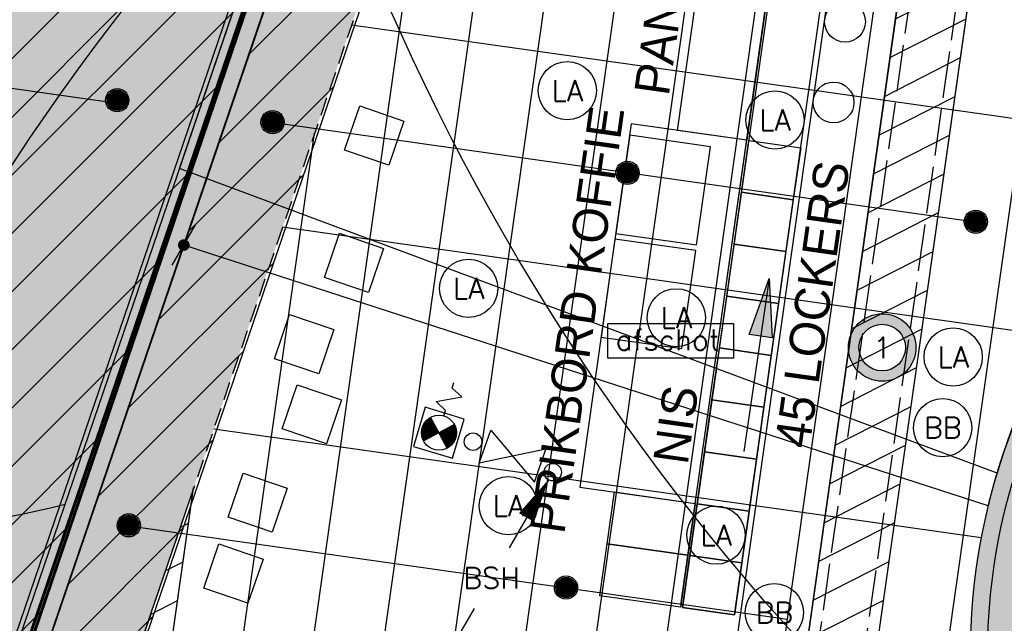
# Model space of a CAD drawing. Header units: millimetres. Extents: x -4107 to 114693, y -37499 to 54671.
# Tile 46 of 156: x 61393 to 69843, y -10487 to -5304. Entities that reach past the tile are written whole.
import ezdxf
from ezdxf.enums import TextEntityAlignment as Align

# ---------------------------------------------------------------- set-up
doc = ezdxf.new("R2010")
doc.units = ezdxf.units.MM
doc.header["$LTSCALE"] = 50
doc.linetypes.add('XREF_06_Vloergoot installaties$0$E_GOOT5', pattern=[10, 8, -2])
doc.linetypes.add('XREF_06_werkset$0$B0702', pattern=[4.6875, 3.125, -1.5625])
for name, color, linetype in [('ABT_studie daklichten', 1, 'Continuous'), ('ABT_VOORSTEL daklichten', 1, 'Continuous'), ('AL79----_INRGEBOUW', 5, 'Continuous'), ('AT$1A---_ALGEMEEN', 2, 'Continuous'), ('FOK_ BRANDSLANGHASPELS', 2, 'Continuous'), ('FOK_02B_SOLIDS', 253, 'Continuous'), ('FOK_05---_TEKST_25', 2, 'Continuous'), ('FOK_22_BINNENWANDEN', 2, 'Continuous'), ('FOK_28_CONSTRUCTIES', 4, 'Continuous'), ('FOK_72_VAST MEUBILAIR', 1, 'Continuous'), ('FOK_82_LOS MEUBILAIR', 1, 'Continuous'), ('XREF_06_PLAFOND$0$AA00VV4-_SOLID252', 254, 'Continuous'), ('XREF_06_PLAFOND$0$AA35RJ8-_HWOLCEMENT', 242, 'Continuous'), ('XREF_06_PLAFOND$0$AA45----_PLAFONDAFW', 1, 'Continuous'), ('XREF_06_PLAFOND$0$AI45----_PLAFONDAFW', 2, 'Continuous'), ('XREF_06_PLAFOND$0$AL35RJ8-_HWOLCEMENT', 2, 'Continuous'), ('XREF_06_Sprinkler installatie$0$verzonken sprinkler', 6, 'Continuous'), ('XREF_06_Sprinkler installatie$0$WL$1----', 3, 'Continuous'), ('XREF_06_Sprinkler installatie$0$WL524---', 4, 'Continuous'), ('XREF_06_Sprinkler installatie$0$WL531---', 3, 'Continuous'), ('XREF_06_Sprinkler installatie$0$WL570---_TOEVOER', 3, 'Continuous'), ('XREF_06_Sprinkler installatie$0$WL6516--', 4, 'Continuous'), ('XREF_06_verlichting$0$EL6311--', 3, 'Continuous'), ('XREF_06_Vloergoot installaties$0$EL6131--_VG', 3, 'Continuous'), ('XREF_06_Vloergoot installaties$0$EL6222--', 3, 'Continuous'), ('XREF_06_werkset$0$AA01253-_egaal-253', 242, 'Continuous'), ('XREF_06_werkset$0$AA28E---_TPGBETON', 242, 'Continuous'), ('XREF_06_werkset$0$AI22XW--_SYSTEEMW', 1, 'Continuous'), ('XREF_06_werkset$0$AI35----_PLAFONDS', 242, 'Continuous'), ('XREF_06_werkset$0$AL01253-_egaal-253', 253, 'Continuous'), ('XREF_06_werkset$0$AL28E---_TPGBETON', 4, 'Continuous'), ('XREF_06_werkset$0$AL32-O--_GLAS', 2, 'Continuous'), ('XREF_06_werkset$0$AZ28E---_TPGBETON', 4, 'Continuous'), ('XREF_06_werkset$0$AZ32-O--_GLAS', 2, 'Continuous')]:
    doc.layers.add(name, color=color, linetype=linetype)
doc.styles.add('XREF_06_Sprinkler installatie$0$BURO-018', font='simplex.shx', dxfattribs={"height": 180})
doc.styles.add('XREF_06_Sprinkler installatie$0$Standard', font='txt')
doc.styles.add('XREF_06_verlichting$0$BURO-018', font='simplex.shx', dxfattribs={"height": 180})
doc.styles.add('XREF_06_Vloergoot installaties$0$BURO-018', font='simplex.shx', dxfattribs={"height": 180})
pattern_1 = [(45, (0, -36464.7), (-250, 250), [])]
pattern_2 = [(27.02, (0, 0), (-124.9329, 244.9832), [])]

# ---------------------------------------------------------------- blocks, each defined once
blk = doc.blocks.new('XREF_06_Sprinkler installatie$0$23SA22K6')
at = {"color": 0, "linetype": 'Continuous'}
for p, q in [((1.75, 1.75), (-1.75, 1.75)), ((-1.75, 1.75), (-1.75, -1.75)), ((1.75, -1.75), (1.75, 1.75)), ((-1.061, -1.061), (1.061, 1.061)), ((-1.061, 1.061), (1.061, -1.061)), ((2, 0), (2.5, 1)), ((2.5, 1), (3.5, -1)), ((1.5, 0), (2, 0)), ((3.5, -1), (4, 0)), ((4, 0), (4.5, 0)), ((-1.75, -1.75), (1.75, -1.75))]:
    blk.add_line(p, q, dxfattribs=at)
at = {"color": 0, "linetype": 'Continuous', "const_width": 1.5}
for points in [[(0.53, 0.53, 0.414214), (-0.53, 0.53, 1)], [(0.53, -0.53, -0.414214), (-0.53, -0.53, -1)]]:
    blk.add_lwpolyline(points, format="xyb", dxfattribs=at)
at = {"color": 0, "linetype": 'Continuous'}
blk.add_circle((0, 0), 1.5, dxfattribs=at)
at = {"color": 0, "linetype": 'Continuous', "style": 'XREF_06_Sprinkler installatie$0$BURO-018', "flags": 1}
blk.add_attdef('SA_MATCODE', (0, 0), '', height=1.8, dxfattribs=at)
blk = doc.blocks.new('XREF_06_Sprinkler installatie$0$SP-KOP02')
at = {"color": 0, "linetype": 'Continuous'}
for p, q in [((-0.875, -0.023), (0.023, 0.875)), ((-0.847, -0.219), (0.219, 0.847)), ((-0.843, 0.233), (-0.233, 0.843)), ((-0.786, -0.383), (0.383, 0.786)), ((-0.702, -0.523), (0.523, 0.702)), ((-0.595, -0.641), (0.641, 0.595)), ((-0.469, -0.739), (0.739, 0.469)), ((-0.32, -0.815), (0.815, 0.32)), ((-0.144, -0.863), (0.863, 0.144)), ((0.072, -0.872), (0.872, -0.072)), ((0.381, -0.788), (0.788, -0.381))]:
    blk.add_line(p, q, dxfattribs=at)
at = {"color": 0, "linetype": 'Continuous', "const_width": 0.875}
blk.add_lwpolyline([(-0.438, 0, 1), (0.438, 0, 1)], format="xyb", close=True, dxfattribs=at)
at = {"color": 0, "linetype": 'Continuous'}
for radius in [1, 0.875]:
    blk.add_circle((0, 0), radius, dxfattribs=at)
at = {"color": 0, "linetype": 'Continuous', "style": 'XREF_06_Sprinkler installatie$0$Standard', "flags": 1}
for tag, p in [('SP_MATCODE', (2, 2)), ('SP_TEMP', (2, -3)), ('SP_DOORL', (2, -5)), ('SP_KFACT', (2, -7)), ('SP_SPRHK', (2, -9)), ('SP_KLEP', (2, -11))]:
    blk.add_attdef(tag, p, '', height=1, dxfattribs=at)
blk = doc.blocks.new('XREF_06_Sprinkler installatie$0$23222202')
at = {"color": 0, "linetype": 'Continuous'}
blk.add_circle((0, 0), 1.5, dxfattribs=at)
at = {"color": 0, "linetype": 'Continuous', "style": 'XREF_06_Sprinkler installatie$0$BURO-018', "flags": 1}
blk.add_attdef('CV_MATCODE', (0, 0), '', height=1.8, dxfattribs=at)
blk = doc.blocks.new('XREF_06_Sprinkler installatie$0$SW3048301')
at = {"color": 0, "linetype": 'Continuous'}
for p, q in [((2.5, 1.5), (-2.5, -1.5)), ((-2.5, -1.5), (-2.5, 1.5)), ((-2.5, 1.5), (2.5, -1.5)), ((2.5, -1.5), (2.5, 1.5))]:
    blk.add_line(p, q, dxfattribs=at)
at = {"color": 0, "linetype": 'Continuous', "style": 'XREF_06_Sprinkler installatie$0$BURO-018', "flags": 1}
blk.add_attdef('W_ID', (0, 0), '', height=1.8, dxfattribs=at)
blk = doc.blocks.new('XREF_06_Sprinkler installatie$0$LDV4')
at = {"color": 0, "linetype": 'Continuous'}
for p, q in [((-0.25, -0.433), (-2.5, -4.33)), ((-4.5, -7.794), (-6.75, -11.691))]:
    blk.add_line(p, q, dxfattribs=at)
blk.add_lwpolyline([(-0.25, -0.433, 0, 1, 0), (-1.5, -2.598, 1, 1, 0)], format="xyseb", dxfattribs=at)
blk.add_circle((0, 0), 0.5, dxfattribs=at)
at = {"color": 0, "linetype": 'Continuous', "style": 'XREF_06_Sprinkler installatie$0$BURO-018'}
blk.add_attdef('LD_TEXT1', text='', height=1.8, dxfattribs=at).set_placement((-3.5, -6.062), align=Align.MIDDLE)
blk = doc.blocks.new('XREF_06_Sprinkler installatie$0$LU-PIJL7')
at = {"color": 0, "linetype": 'Continuous'}
for p, q in [((-5, -1), (-5, 1)), ((-5, 1), (0, 0)), ((0, 0), (-15, 0)), ((0, 0), (-5, -1))]:
    blk.add_line(p, q, dxfattribs=at)
blk.add_solid([(-5, 1), (-5, -1), (0, 0)], dxfattribs=at)
blk = doc.blocks.new('XREF_06_Sprinkler installatie')
at = {"layer": 'XREF_06_Sprinkler installatie$0$verzonken sprinkler'}
h = blk.add_hatch(dxfattribs=at)
h.set_pattern_fill('JIS_WOOD', color=256, scale=500, style=0)
h.set_pattern_definition(pattern_1)
h.paths.add_polyline_path([(45130.9, 20189.1), (60593.4, 19156.4), (62650.8, 18791.5), (64177.2, 17995.5), (65770, 16934.2), (66811, 15587.4), (67836.7, 13775.1), (68221.3, 11871.2), (68349.5, 9912.5), (67689.7, 7599.5), (58539.5, -19337.8), (42568.2, -14056.1), (53865.2, -4764.8), (55742.2, -2471.9), (57514.9, 1071.8), (58297, 4719.6), (57932, 8367.5), (56572.9, 12508.4), (54591.7, 15218.3), (52714.7, 16938), (48647.9, 19178.8)])
at = {"layer": 'XREF_06_Sprinkler installatie$0$WL$1----'}
h = blk.add_hatch(dxfattribs=at)
h.set_pattern_fill('JIS_WOOD', color=256, scale=500, style=0)
h.set_pattern_definition(pattern_1)
h.paths.add_polyline_path([(30743.8, 36094.7), (95370.7, 36094.7), (86389.5, -27327.7), (59723.1, -18673.6), (68740.5, 7763.6), (69241.7, 10785.2), (68849, 13405.9), (67638.6, 16023.5), (65645.6, 18159.9), (63178.4, 19545.4), (60388.2, 20131.5), (28895, 21976)], flags=16)
h.paths.add_polyline_path([(29853.9, 37108.7), (96538.4, 37108.7), (87224.3, -28664.7), (58653.6, -19392.5), (68002.1, 8015.3), (68349.5, 9912.5), (68461.1, 10706.3), (68321.4, 11469.3), (68229.8, 12765.7), (68109.2, 13218.5), (67906.9, 13527.4), (67399.1, 14920.6), (67172.5, 15065.3), (66709.9, 15980.2), (66021.2, 16693), (65104.6, 17592.2), (63974.8, 18325.8), (62832.6, 18841.7), (59822.5, 19383.9), (28023.7, 21252.6)])
at = {"layer": 'XREF_06_Sprinkler installatie$0$verzonken sprinkler', "const_width": 25}
blk.add_lwpolyline([(45130.9, 20189.1), (60593.4, 19156.4), (62650.8, 18791.5), (64177.2, 17995.5), (65770, 16934.2), (66811, 15587.4), (67836.7, 13775.1), (68221.3, 11871.2), (68349.5, 9912.5), (67689.7, 7599.5), (58539.5, -19337.8), (42568.2, -14056.1), (53865.2, -4764.8), (55742.2, -2471.9), (57514.9, 1071.8), (58297, 4719.6), (57932, 8367.5), (56572.9, 12508.4), (54591.7, 15218.3), (52714.7, 16938), (48647.9, 19178.8)], close=True, dxfattribs=at)
at = {"layer": 'XREF_06_Sprinkler installatie$0$WL$1----'}
for points in [[(29853.9, 37108.7), (96538.4, 37108.7), (87224.3, -28664.7), (58653.6, -19392.5), (68002.1, 8015.3), (68349.5, 9912.5), (68461.1, 10706.3), (68321.4, 11469.3), (68229.8, 12765.7), (68109.2, 13218.5), (67906.9, 13527.4), (67399.1, 14920.6), (67172.5, 15065.3), (66709.9, 15980.2), (66021.2, 16693), (65104.6, 17592.2), (63974.8, 18325.8), (62832.6, 18841.7), (59822.5, 19383.9), (28023.7, 21252.6)], [(30743.8, 36094.7), (95370.7, 36094.7), (86389.5, -27327.7), (59723.1, -18673.6), (68740.5, 7763.6), (69241.7, 10785.2), (68849, 13405.9), (67638.6, 16023.5), (65645.6, 18159.9), (63178.4, 19545.4), (60388.2, 20131.5), (28895, 21976)]]:
    blk.add_lwpolyline(points, close=True, dxfattribs=at)
at = {"layer": 'XREF_06_Sprinkler installatie$0$WL524---'}
for p, q in [((67983.2, -10451.1), (69072.2, -2761.2)), ((54772.8, -4966.3), (62231.4, -6022.5)), ((63575.1, -6187.6), (69596.3, -7040.2)), ((62331.4, -9650.8), (67983.2, -10451.1)), ((66716.7, -19395), (67983.2, -10451.1))]:
    blk.add_line(p, q, dxfattribs=at)
at = {"layer": 'XREF_06_Sprinkler installatie$0$WL570---_TOEVOER'}
blk.add_lwpolyline([(66439.4, -7912.6), (67518.6, -7912.6), (67518.6, -8211.7), (66439.4, -8211.7)], close=True, dxfattribs=at)
at = {"layer": 'XREF_06_Sprinkler installatie$0$WL$1----', "xscale": 99.99999999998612, "yscale": 100, "zscale": 100, "rotation": 340.9590232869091}
blk.add_blockref('XREF_06_Sprinkler installatie$0$SW3048301', (65622.8, -9051.4), dxfattribs=at)
at = {"layer": 'XREF_06_Sprinkler installatie$0$WL$1----'}
ref = blk.add_blockref('XREF_06_Sprinkler installatie$0$LDV4', (65967.9, -9189.6), dxfattribs=dict(at, xscale=150, yscale=150, zscale=150))
ref.add_attrib('LD_TEXT1', 'BSH', dxfattribs={"layer": '0', "color": 1, "linetype": 'Continuous', "height": 180, "style": 'XREF_06_Sprinkler installatie$0$BURO-018'}).set_placement((65442.9, -10098.9), align=Align.MIDDLE)
at = {"layer": 'XREF_06_Sprinkler installatie$0$WL531---', "xscale": 99.99999999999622, "yscale": 100, "zscale": 100, "rotation": 73.32489078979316}
blk.add_blockref('XREF_06_Sprinkler installatie$0$23SA22K6', (64991.1, -8850.6), dxfattribs=at)
at = {"layer": 'XREF_06_Sprinkler installatie$0$WL531---', "xscale": 50, "yscale": 50, "zscale": 50}
blk.add_blockref('XREF_06_Sprinkler installatie$0$23222202', (65283.8, -8927.6), dxfattribs=at)
at = {"layer": 'XREF_06_Sprinkler installatie$0$WL570---_TOEVOER', "xscale": 99.99999999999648, "yscale": 100, "zscale": 100, "rotation": 81.64317740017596}
blk.add_blockref('XREF_06_Sprinkler installatie$0$LU-PIJL7', (67825.9, -7526.6), dxfattribs=at)
at = {"layer": 'XREF_06_Sprinkler installatie$0$WL6516--', "xscale": 99.9999999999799, "yscale": 100, "zscale": 100, "rotation": 7.589429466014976}
for p in [(62230.3, -5996), (63563.4, -6184.7), (66610, -6619.2), (69598.5, -7039.4), (62329.4, -9645.9), (66081.8, -10180.3)]:
    blk.add_blockref('XREF_06_Sprinkler installatie$0$SP-KOP02', p, dxfattribs=at)
at = {"layer": 'XREF_06_Sprinkler installatie$0$WL570---_TOEVOER', "insert": (66506.6, -7963.3), "char_height": 180, "width": 2903.213, "attachment_point": 1, "style": 'XREF_06_Sprinkler installatie$0$BURO-018'}
blk.add_mtext('afschot', dxfattribs=at)
blk = doc.blocks.new('XREF_06_Vloergoot installaties$0$E00415')
at = {"linetype": 'Continuous'}
h = blk.add_hatch(color=0, dxfattribs=at)
edge = h.paths.add_edge_path()
edge.add_arc((0, 0), 2.9, 0, 360)
edge = h.paths.add_edge_path(flags=16)
edge.add_arc((0, 0), 2, 0, 360)
at = {"color": 0, "linetype": 'Continuous'}
for radius in [2.9, 2]:
    blk.add_circle((0, 0), radius, dxfattribs=at)
at = {"color": 0, "linetype": 'Continuous', "style": 'XREF_06_Vloergoot installaties$0$BURO-018'}
for tag, p in [('E_GKAST', (0, 8)), ('E_GROEP', (0, 5)), ('E_SGROEP', (4.5, 5))]:
    blk.add_attdef(tag, text='', height=1.8, dxfattribs=at).set_placement(p, align=Align.MIDDLE)
at = {"color": 0, "linetype": 'Continuous', "style": 'XREF_06_Vloergoot installaties$0$BURO-018', "flags": 1}
for tag, p in [('E_VERMCODE', (13, 5)), ('E_MATCODE', (0, 0))]:
    blk.add_attdef(tag, text='', height=1.8, dxfattribs=at).set_placement(p, align=Align.MIDDLE)
blk = doc.blocks.new('XREF_06_Vloergoot installaties')
at = {"layer": 'XREF_06_Vloergoot installaties$0$EL6131--_VG', "linetype": 'XREF_06_Vloergoot installaties$0$E_GOOT5'}
for p, q in [((67095.6, -18789.1), (74687.3, 34683)), ((67491.6, -18845.3), (75083.3, 34626.8))]:
    blk.add_line(p, q, dxfattribs=at)
at = {"layer": 'XREF_06_Vloergoot installaties$0$EL6222--'}
ref = blk.add_blockref('XREF_06_Vloergoot installaties$0$E00415', (68795.2, -8119.4), dxfattribs=dict(at, xscale=99.99999999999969, yscale=100, zscale=100, rotation=352.2551880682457))
ref.add_attrib('E_GROEP', '1', dxfattribs={"layer": '0', "color": 1, "linetype": 'Continuous', "height": 180, "style": 'XREF_06_Vloergoot installaties$0$BURO-018'}).set_placement((68795.2, -8119.4), align=Align.MIDDLE)
blk = doc.blocks.new('XREF_06_PLAFOND')
at = {"layer": 'XREF_06_PLAFOND$0$AA00VV4-_SOLID252'}
h = blk.add_hatch(color=256, dxfattribs=at)
edge = h.paths.add_edge_path()
edge.add_line((87220.1, -28652.8), (96531.3, 37099.7))
edge.add_line((96531.3, 37099.7), (29925.1, 37099.7))
edge.add_line((29925.1, 37099.7), (27765.5, 20607.3))
edge.add_line((27765.5, 20607.3), (31097.5, 20428.6))
edge.add_line((31097.5, 20428.6), (31103.1, 20519.4))
edge.add_line((31103.1, 20519.4), (31163, 20516.2))
edge.add_line((31163, 20516.2), (31182.2, 20829.6))
edge.add_line((31182.2, 20829.6), (60332.4, 19103.1))
edge.add_arc((59884.7, 10785.2), 8330, -18.83392, 86.91943, ccw=False)
edge.add_line((67768.7, 8096), (58457.3, -19218.5))
edge.add_line((58457.3, -19218.5), (58452.6, -19217))
edge.add_line((58452.6, -19217), (58423.3, -19307.3))
edge.add_line((58423.3, -19307.3), (87220.1, -28652.8))
edge = h.paths.add_edge_path(flags=16)
edge.add_arc((59884.7, 10785.2), 9330, 341.17597, 446.61048)
edge.add_line((60436.4, 20098.9), (31243.3, 21827.8))
edge.add_line((31243.3, 21827.8), (28955.1, 21950.5))
edge.add_line((28955.1, 21950.5), (30807, 36094.7))
edge.add_line((30807, 36094.7), (95373.9, 36094.7))
edge.add_line((95373.9, 36094.7), (86392.8, -27327.7))
edge.add_line((86392.8, -27327.7), (59702.3, -18665.8))
edge.add_line((59702.3, -18665.8), (68715.7, 7774.7))
h = blk.add_hatch(color=256, dxfattribs=at)
edge = h.paths.add_edge_path()
edge.add_line((43127, -14243.3), (58419.3, -19206.1))
edge.add_line((58419.3, -19206.1), (67730.9, 8108.9))
edge.add_arc((59883.2, 10784.2), 8291.1, 341.17601, 446.91022)
edge.add_line((60330.1, 19063.2), (33916.8, 20627.6))
edge.add_line((33916.8, 20627.6), (34420, 20584.8))
edge.add_line((34420, 20584.8), (35543.9, 20485.6))
edge.add_line((35543.9, 20485.6), (36683.3, 20381.7))
edge.add_line((36683.3, 20381.7), (37848.9, 20273.2))
edge.add_line((37848.9, 20273.2), (39050.9, 20148.3))
edge.add_line((39050.9, 20148.3), (40285.1, 19981.6))
edge.add_line((40285.1, 19981.6), (41548.6, 19763.1))
edge.add_line((41548.6, 19763.1), (42829.4, 19472.5))
edge.add_line((42829.4, 19472.5), (44122.5, 19109))
edge.add_line((44122.5, 19109), (45423.2, 18664.8))
edge.add_line((45423.2, 18664.8), (46722.2, 18132.5))
edge.add_line((46722.2, 18132.5), (48008.4, 17504))
edge.add_line((48008.4, 17504), (49268.4, 16772.4))
edge.add_line((49268.4, 16772.4), (50485.1, 15932))
edge.add_line((50485.1, 15932), (51639.9, 14978.6))
edge.add_line((51639.9, 14978.6), (52710, 13913.1))
edge.add_line((52710, 13913.1), (53675.1, 12736.9))
edge.add_line((53675.1, 12736.9), (54512.8, 11458.3))
edge.add_line((54512.8, 11458.3), (55208.8, 10080.1))
edge.add_line((55208.8, 10080.1), (55817.1, 8209.2))
edge.add_line((55817.1, 8209.2), (56064.8, 6685.2))
edge.add_line((56064.8, 6685.2), (56139.2, 5158.4))
edge.add_line((56139.2, 5158.4), (56050.4, 3639.5))
edge.add_line((56050.4, 3639.5), (55811.6, 2148.5))
edge.add_line((55811.6, 2148.5), (55438.3, 698.3))
edge.add_line((55438.3, 698.3), (54948.5, -697))
edge.add_line((54948.5, -697), (54359.8, -2029.7))
edge.add_line((54359.8, -2029.7), (53689, -3294.4))
edge.add_line((53689, -3294.4), (52951.5, -4489))
edge.add_line((52951.5, -4489), (52160.9, -5613.2))
edge.add_line((52160.9, -5613.2), (51328.7, -6667.7))
edge.add_line((51328.7, -6667.7), (50463.8, -7656))
edge.add_line((50463.8, -7656), (49570.4, -8575.7))
edge.add_line((49570.4, -8575.7), (48670.3, -9436.4))
edge.add_line((48670.3, -9436.4), (47771.6, -10244.3))
edge.add_line((47771.6, -10244.3), (46892.7, -11017.6))
edge.add_line((46892.7, -11017.6), (46032.2, -11771.8))
edge.add_line((46032.2, -11771.8), (45181.6, -12512.9))
edge.add_line((45181.6, -12512.9), (44331, -13249.4))
edge.add_line((44331, -13249.4), (43127, -14243.3))
at = {"layer": 'XREF_06_PLAFOND$0$AA35RJ8-_HWOLCEMENT'}
h = blk.add_hatch(dxfattribs=at)
h.set_pattern_fill('AR-SAND', color=3, scale=100, style=0)
h.set_pattern_definition([(37.5, (0, 0), (-6.29934, 192.68238), [0, -152, 0, -170, 0, -162.5]), (7.5, (0, 0), (176.9777, 282.2146), [0, -82, 0, -137, 0, -52.5]), (327.5, (-123, 0), (311.4142, 0.5659), [0, -50, 0, -180, 0, -235]), (317.5, (-123, 0), (300.6127, 87.7676), [0, -25, 0, -118, 0, -135])])
edge = h.paths.add_edge_path()
edge.add_line((43127, -14243.3), (58419.3, -19206.1))
edge.add_line((58419.3, -19206.1), (67730.9, 8108.9))
edge.add_arc((59883.2, 10784.2), 8291.1, 341.17601, 446.91022)
edge.add_line((60330.1, 19063.2), (33916.8, 20627.6))
edge.add_line((33916.8, 20627.6), (34420, 20584.8))
edge.add_line((34420, 20584.8), (35543.9, 20485.6))
edge.add_line((35543.9, 20485.6), (36683.3, 20381.7))
edge.add_line((36683.3, 20381.7), (37848.9, 20273.2))
edge.add_line((37848.9, 20273.2), (39050.9, 20148.3))
edge.add_line((39050.9, 20148.3), (40285.1, 19981.6))
edge.add_line((40285.1, 19981.6), (41548.6, 19763.1))
edge.add_line((41548.6, 19763.1), (42829.4, 19472.5))
edge.add_line((42829.4, 19472.5), (44122.5, 19109))
edge.add_line((44122.5, 19109), (45423.2, 18664.8))
edge.add_line((45423.2, 18664.8), (46722.2, 18132.5))
edge.add_line((46722.2, 18132.5), (48008.4, 17504))
edge.add_line((48008.4, 17504), (49268.4, 16772.4))
edge.add_line((49268.4, 16772.4), (50485.1, 15932))
edge.add_line((50485.1, 15932), (51639.9, 14978.6))
edge.add_line((51639.9, 14978.6), (52710, 13913.1))
edge.add_line((52710, 13913.1), (53675.1, 12736.9))
edge.add_line((53675.1, 12736.9), (54512.8, 11458.3))
edge.add_line((54512.8, 11458.3), (55208.8, 10080.1))
edge.add_line((55208.8, 10080.1), (55817.1, 8209.2))
edge.add_line((55817.1, 8209.2), (56064.8, 6685.2))
edge.add_line((56064.8, 6685.2), (56139.2, 5158.4))
edge.add_line((56139.2, 5158.4), (56050.4, 3639.5))
edge.add_line((56050.4, 3639.5), (55811.6, 2148.5))
edge.add_line((55811.6, 2148.5), (55438.3, 698.3))
edge.add_line((55438.3, 698.3), (54948.5, -697))
edge.add_line((54948.5, -697), (54359.8, -2029.7))
edge.add_line((54359.8, -2029.7), (53689, -3294.4))
edge.add_line((53689, -3294.4), (52951.5, -4489))
edge.add_line((52951.5, -4489), (52160.9, -5613.2))
edge.add_line((52160.9, -5613.2), (51328.7, -6667.7))
edge.add_line((51328.7, -6667.7), (50463.8, -7656))
edge.add_line((50463.8, -7656), (49570.4, -8575.7))
edge.add_line((49570.4, -8575.7), (48670.3, -9436.4))
edge.add_line((48670.3, -9436.4), (47771.6, -10244.3))
edge.add_line((47771.6, -10244.3), (46892.7, -11017.6))
edge.add_line((46892.7, -11017.6), (46032.2, -11771.8))
edge.add_line((46032.2, -11771.8), (45181.6, -12512.9))
edge.add_line((45181.6, -12512.9), (44331, -13249.4))
edge.add_line((44331, -13249.4), (43127, -14243.3))
h.paths.add_polyline_path([(59430.2, 12248.2), (59662.8, 12964.9), (60019.5, 12849.2), (59786.9, 12132.4)], flags=24)
h.paths.add_polyline_path([(60617.2, 10425.5), (61333.9, 10192.8), (61218.2, 9836.1), (60501.4, 10068.8)], flags=24)
at = {"layer": 'XREF_06_PLAFOND$0$AA45----_PLAFONDAFW'}
h = blk.add_hatch(dxfattribs=at)
h.set_pattern_fill('ANSI31', color=256, scale=2200, angle=342.02, style=0)
h.set_pattern_definition(pattern_2)
h.paths.add_polyline_path([(66694.5, -20935), (67273.8, -21123), (75376.3, 36094.7), (74770.4, 36094.7)])
h = blk.add_hatch(dxfattribs=at)
h.set_pattern_fill('ANSI31', color=256, scale=2200, angle=342.02, style=0)
h.set_pattern_definition(pattern_2)
h.paths.add_polyline_path([(60900.9, -19054.7), (61480.2, -19242.8), (62884.2, -9328.4), (61847.9, -12367.2)])
at = {"layer": 'XREF_06_PLAFOND$0$AI45----_PLAFONDAFW'}
h = blk.add_hatch(dxfattribs=at)
h.set_pattern_fill('_USER,_O', color=256, scale=1800, pattern_type=0)
h.set_pattern_definition([(351.94, (60508.5, -17546.5), (252.38, 1782.22), [])])
edge = h.paths.add_edge_path(flags=16)
edge.add_arc((41622.2, 26897.4), 5449.9, 0, 180)
edge.add_arc((41622.2, 26897.4), 5449.9, 180, 360)
h.paths.add_polyline_path([(49833.5, 30277.3), (51633.5, 30277.3), (51633.5, 27677.3), (49833.5, 27677.3)], flags=16)
edge = h.paths.add_edge_path(flags=16)
edge.add_arc((86127.3, 26613.5), 3800, 0, 180)
edge.add_arc((86127.3, 26613.5), 3800, 180, 360)
edge = h.paths.add_edge_path(flags=16)
edge.add_arc((74998.8, -10766.8), 5450, 0, 180)
edge.add_arc((74998.8, -10766.8), 5450, 180, 360)
edge = h.paths.add_edge_path()
edge.add_arc((59888.1, 10791.1), 9323.9, 341.24236, 446.62909)
edge.add_line((60436.4, 20098.9), (31243.3, 21827.8))
edge.add_line((31243.3, 21827.8), (28955.1, 21950.5))
edge.add_line((28955.1, 21950.5), (30807, 36094.7))
edge.add_line((30807, 36094.7), (95373.9, 36094.7))
edge.add_line((95373.9, 36094.7), (86392.8, -27327.7))
edge.add_line((86392.8, -27327.7), (59702.3, -18665.8))
edge.add_line((59702.3, -18665.8), (68716.8, 7792.9))
h = blk.add_hatch(dxfattribs=at)
h.set_pattern_fill('_USER,_O', color=256, scale=600, angle=90, pattern_type=0)
h.set_pattern_definition([(81.94, (95317.84, 35698.9), (-594.073, 84.126), [])])
edge = h.paths.add_edge_path(flags=16)
edge.add_arc((86127.3, 26613.5), 3800, 0, 360)
edge = h.paths.add_edge_path(flags=16)
edge.add_arc((74998.8, -10766.8), 5450, 0, 360)
edge = h.paths.add_edge_path(flags=16)
edge.add_arc((41622.2, 26897.4), 5449.9, 0, 360)
h.paths.add_polyline_path([(49933.5, 30177.3), (51533.5, 30177.3), (51533.5, 27777.3), (49933.5, 27777.3)], flags=16)
edge = h.paths.add_edge_path()
edge.add_arc((59888.1, 10791.1), 9323.9, 341.24236, 446.62909)
edge.add_line((60436.4, 20098.9), (31243.3, 21827.8))
edge.add_line((31243.3, 21827.8), (28955.1, 21950.5))
edge.add_line((28955.1, 21950.5), (30807, 36094.7))
edge.add_line((30807, 36094.7), (95373.9, 36094.7))
edge.add_line((95373.9, 36094.7), (86392.8, -27327.7))
edge.add_line((86392.8, -27327.7), (59702.3, -18665.8))
edge.add_line((59702.3, -18665.8), (68716.8, 7792.9))
at = {"layer": 'XREF_06_PLAFOND$0$AA45----_PLAFONDAFW'}
for points in [[(66694.5, -20935), (67273.8, -21123), (75376.3, 36094.7), (74770.4, 36094.7)], [(60900.9, -19054.7), (61480.2, -19242.8), (62884.2, -9328.4), (61847.9, -12367.2)]]:
    blk.add_lwpolyline(points, close=True, dxfattribs=at)
at = {"layer": 'XREF_06_PLAFOND$0$AL35RJ8-_HWOLCEMENT'}
blk.add_lwpolyline([(52951.5, -4489), (52160.9, -5613.2), (51328.7, -6667.7), (50463.8, -7656), (49570.4, -8575.7), (48670.3, -9436.4), (47771.6, -10244.3), (46892.7, -11017.6), (46032.2, -11771.8), (45181.6, -12512.9), (44331, -13249.4), (43127, -14243.3), (58419.3, -19206.1), (67730.9, 8108.9, 0.497134)], format="xyb", dxfattribs=at)
blk = doc.blocks.new('DOT')
at = {"color": 0}
blk.add_line((-2, 0), (2, 0), dxfattribs=at)
at = {"color": 0, "const_width": 0.5}
blk.add_lwpolyline([(-0.25, 0, 1), (0.25, 0, 1)], format="xyb", close=True, dxfattribs=at)
blk = doc.blocks.new('A$C125E5D54')
at = {"layer": 'AL79----_INRGEBOUW'}
blk.add_lwpolyline([(46829, 26926.8), (75188.6, 26926.8), (70709.4, -4704.3), (66069, -3198.3, 0.045963), (65329.3, -3631.1), (65970.1, -3839.1), (65466.9, -5389.5), (64012.3, -4917.4, 0.097793), (63136.2, -6822.4), (56233.9, -4582.3), (61437.6, 10672.5, 0.49721), (53779.3, 22009.8), (50870.6, 22181.6, 0.048757), (46829, 26926.8)], format="xyb", close=True, dxfattribs=at)
at = {"layer": 'AT$1A---_ALGEMEEN', "xscale": 99.99999999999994, "yscale": 100, "zscale": 100, "rotation": 59.99999999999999}
blk.add_blockref('DOT', (56233.9, -4582.3), dxfattribs=at)
blk = doc.blocks.new('XREF_06_verlichting$0$1115B3A')
at = {"color": 0, "linetype": 'Continuous'}
blk.add_circle((0, 0), 2.5, dxfattribs=at)
at = {"color": 0, "linetype": 'Continuous', "style": 'XREF_06_verlichting$0$BURO-018'}
for tag, p in [('E_GKAST', (0, 8)), ('E_GROEP', (0, 5)), ('E_SGROEP', (4.5, 5)), ('E_ARMCODE', (0, 0)), ('E_SLET', (4.5, -1))]:
    blk.add_attdef(tag, text='', height=1.8, dxfattribs=at).set_placement(p, align=Align.MIDDLE)
blk = doc.blocks.new('XREF_06_verlichting')
at = {"layer": 'XREF_06_verlichting$0$EL6311--'}
ref = blk.add_blockref('XREF_06_verlichting$0$1115B3A', (66092.3, -5913.5), dxfattribs=dict(at, xscale=100, yscale=100, zscale=100))
ref.add_attrib('E_ARMCODE', 'LA', dxfattribs={"layer": '0', "color": 1, "linetype": 'Continuous', "height": 180, "style": 'XREF_06_verlichting$0$BURO-018'}).set_placement((66092.3, -5913.5), align=Align.MIDDLE)
ref = blk.add_blockref('XREF_06_verlichting$0$1115B3A', (67874.5, -6165.9), dxfattribs=dict(at, xscale=100, yscale=100, zscale=100))
ref.add_attrib('E_ARMCODE', 'LA', dxfattribs={"layer": '0', "color": 1, "linetype": 'Continuous', "height": 180, "style": 'XREF_06_verlichting$0$BURO-018'}).set_placement((67874.5, -6165.9), align=Align.MIDDLE)
ref = blk.add_blockref('XREF_06_verlichting$0$1115B3A', (65245.8, -7611.6), dxfattribs=dict(at, xscale=100, yscale=100, zscale=100))
ref.add_attrib('E_ARMCODE', 'LA', dxfattribs={"layer": '0', "color": 1, "linetype": 'Continuous', "height": 180, "style": 'XREF_06_verlichting$0$BURO-018'}).set_placement((65245.8, -7611.6), align=Align.MIDDLE)
ref = blk.add_blockref('XREF_06_verlichting$0$1115B3A', (67028.1, -7864), dxfattribs=dict(at, xscale=100, yscale=100, zscale=100))
ref.add_attrib('E_ARMCODE', 'LA', dxfattribs={"layer": '0', "color": 1, "linetype": 'Continuous', "height": 180, "style": 'XREF_06_verlichting$0$BURO-018'}).set_placement((67028.1, -7864), align=Align.MIDDLE)
ref = blk.add_blockref('XREF_06_verlichting$0$1115B3A', (69404.4, -8200.5), dxfattribs=dict(at, xscale=100, yscale=100, zscale=100))
ref.add_attrib('E_ARMCODE', 'LA', dxfattribs={"layer": '0', "color": 1, "linetype": 'Continuous', "height": 180, "style": 'XREF_06_verlichting$0$BURO-018'}).set_placement((69404.4, -8200.5), align=Align.MIDDLE)
ref = blk.add_blockref('XREF_06_verlichting$0$1115B3A', (69314.6, -8807.6), dxfattribs=dict(at, xscale=100, yscale=100, zscale=100))
ref.add_attrib('E_ARMCODE', 'BB', dxfattribs={"layer": '0', "color": 1, "linetype": 'Continuous', "height": 180, "style": 'XREF_06_verlichting$0$BURO-018'}).set_placement((69314.6, -8807.6), align=Align.MIDDLE)
ref = blk.add_blockref('XREF_06_verlichting$0$1115B3A', (65587.5, -9477.9), dxfattribs=dict(at, xscale=100, yscale=100, zscale=100))
ref.add_attrib('E_ARMCODE', 'LA', dxfattribs={"layer": '0', "color": 1, "linetype": 'Continuous', "height": 180, "style": 'XREF_06_verlichting$0$BURO-018'}).set_placement((65587.5, -9477.9), align=Align.MIDDLE)
ref = blk.add_blockref('XREF_06_verlichting$0$1115B3A', (67369.8, -9730.3), dxfattribs=dict(at, xscale=100, yscale=100, zscale=100))
ref.add_attrib('E_ARMCODE', 'LA', dxfattribs={"layer": '0', "color": 1, "linetype": 'Continuous', "height": 180, "style": 'XREF_06_verlichting$0$BURO-018'}).set_placement((67369.8, -9730.3), align=Align.MIDDLE)
ref = blk.add_blockref('XREF_06_verlichting$0$1115B3A', (67869.4, -10395), dxfattribs=dict(at, xscale=100, yscale=100, zscale=100))
ref.add_attrib('E_ARMCODE', 'BB', dxfattribs={"layer": '0', "color": 1, "linetype": 'Continuous', "height": 180, "style": 'XREF_06_verlichting$0$BURO-018'}).set_placement((67869.4, -10395), align=Align.MIDDLE)
blk = doc.blocks.new('*U991')
at = {"layer": 'XREF_06_werkset$0$AL32-O--_GLAS'}
blk.add_lwpolyline([(31138.5, 20902.5), (31115.1, 20518.8), (31103.1, 20519.4), (31127.3, 20915.2), (60382.1, 19182.5, -0.495504), (67846.8, 8070.9), (58534.9, -19245), (58523.6, -19241.1), (67835.5, 8074.8, 0.495504), (60381.4, 19170.5), (31138.5, 20902.5)], format="xyb", dxfattribs=at)
at = {"layer": 'XREF_06_werkset$0$AZ32-O--_GLAS'}
blk.add_lwpolyline([(58529.3, -19243), (67841.1, 8072.9, 0.495504)], format="xyb", dxfattribs=at)
blk = doc.blocks.new('*U981')
at = {"layer": 'XREF_06_werkset$0$AA28E---_TPGBETON'}
blk.add_hatch(color=254, dxfattribs=at).paths.add_polyline_path([(15763.6, 62068.3, -0.6895), (12013.6, 53201.8), (11793.6, 53214.6, -0.298725), (7330.4, 56678.3), (7260.5, 56898.3, -0.143683), (7260.5, 59798.3), (7014.3, 60018.3, 1.806671), (15967.6, 62288.3)])
h = blk.add_hatch(dxfattribs=at)
h.set_pattern_fill('AR-CONC', color=1, scale=59.4, style=0)
h.set_pattern_definition([(50, (0, 0), (426.0525, -37.2748), [44.55, -490.05]), (355, (0, 0), (-82.4183, 446.802), [35.64, -392.04]), (100.4514, (35.5, -3.1), (343.6346, 409.527), [37.8617, -416.4784]), (46.1842, (0, 118.8), (633.941, -98.3183), [66.825, -735.075]), (96.6356, (52.8, 110.6), (555.1896, 578.626), [56.7925, -624.7175]), (351.1842, (0, 118.8), (555.189, 578.6264), [53.46, -588.06]), (21, (59.4, 89.1), (354.5628, -239.1556), [44.55, -490.05]), (326, (59.4, 89.1), (144.5293, 430.739), [35.64, -392.04]), (71.4514, (88.95, 69.17), (499.0922, 191.583), [37.8617, -416.4784]), (37.5, (0, 0), (7.22295, 197.73895), [0, -387.288, 0, -397.98, 0, -393.525]), (7.5, (0, 0), (156.2633, 234.28056), [0, -226.908, 0, -378.378, 0, -149.985]), (327.5, (-132.46, 0), (317.09053, -13.3976), [0, -148.5, 0, -463.32, 0, -614.79]), (317.5, (-191.86, 0), (346.4126, 59.4624), [0, -193.05, 0, -307.692, 0, -436.59])])
h.paths.add_polyline_path([(15763.6, 62068.3, -0.6895), (12013.6, 53201.8), (11793.6, 53214.6, -0.298725), (7330.4, 56678.3), (7260.5, 56898.3, -0.143683), (7260.5, 59798.3), (7014.3, 60018.3, 1.806671), (15967.6, 62288.3)])
at = {"layer": 'XREF_06_werkset$0$AL28E---_TPGBETON'}
blk.add_lwpolyline([(7014.3, 60018.3, 1.806671), (15967.6, 62288.3)], format="xyb", dxfattribs=at)
at = {"layer": 'XREF_06_werkset$0$AZ28E---_TPGBETON'}
blk.add_lwpolyline([(15865.6, 62178.3, -1.792795), (7136.9, 59908.3)], format="xyb", dxfattribs=at)
blk = doc.blocks.new('XREF_06_werkset')
at = {"layer": 'XREF_06_werkset$0$AA01253-_egaal-253'}
h = blk.add_hatch(color=253, dxfattribs=at)
edge = h.paths.add_edge_path()
edge.add_arc((59884.8, 10784.9), 8329.8, 238.00301, 341.1676, ccw=False)
edge.add_line((55471.1, 3720.6), (55480.1, 3608))
edge.add_line((55480.1, 3608), (55284.5, 2172.1))
edge.add_line((55284.5, 2172.1), (54969.2, 887.3))
edge.add_line((54969.2, 887.3), (54964.7, 767.4))
edge.add_line((54964.7, 767.4), (54547.2, -473.6))
edge.add_line((54547.2, -473.6), (54535.6, -593.1))
edge.add_line((54535.6, -593.1), (54030.6, -1783.5))
edge.add_line((54030.6, -1783.5), (54012.1, -1902.1))
edge.add_line((54012.1, -1902.1), (53433.9, -3036.9))
edge.add_line((53433.9, -3036.9), (53408.4, -3154.1))
edge.add_line((53408.4, -3154.1), (52770, -4231))
edge.add_line((52770, -4231), (52737.7, -4346.6))
edge.add_line((52737.7, -4346.6), (52050.4, -5364.8))
edge.add_line((52050.4, -5364.8), (52011.4, -5478.2))
edge.add_line((52011.4, -5478.2), (51285.3, -6437.9))
edge.add_line((51285.3, -6437.9), (51239.7, -6548.9))
edge.add_line((51239.7, -6548.9), (50482.6, -7451.8))
edge.add_line((50482.6, -7451.8), (50430.6, -7560))
edge.add_line((50430.6, -7560), (49521.6, -8337.6))
edge.add_line((49521.6, -8337.6), (49458.5, -8439.8))
edge.add_line((49458.5, -8439.8), (48662.8, -9228.9))
edge.add_line((48662.8, -9228.9), (48598.4, -9330.1))
edge.add_line((48598.4, -9330.1), (47674.7, -9988.7))
edge.add_line((47674.7, -9988.7), (47604.5, -10086))
edge.add_line((47604.5, -10086), (46818.6, -10799.7))
edge.add_line((46818.6, -10799.7), (46742.9, -10892.7))
edge.add_line((46742.9, -10892.7), (45973.3, -11594))
edge.add_line((45973.3, -11594), (45886.8, -11677.5))
edge.add_line((45886.8, -11677.5), (45117.3, -12359.9))
edge.add_line((45117.3, -12359.9), (45031.2, -12443.4))
edge.add_line((45031.2, -12443.4), (44262.3, -13115.7))
edge.add_line((44262.3, -13115.7), (44171.4, -13194))
edge.add_line((44171.4, -13194), (43401.8, -13848.9))
edge.add_line((43401.8, -13848.9), (43308.1, -13923.8))
edge.add_line((43308.1, -13923.8), (42802.7, -14138))
edge.add_line((42802.7, -14138), (43176.9, -14259.4))
edge.add_line((43176.9, -14259.4), (43234, -14278))
edge.add_line((43234, -14278), (45079.2, -14876.8))
edge.add_line((45079.2, -14876.8), (45136.3, -14895.3))
edge.add_line((45136.3, -14895.3), (46981.6, -15494.2))
edge.add_line((46981.6, -15494.2), (47038.6, -15512.7))
edge.add_line((47038.6, -15512.7), (48883.9, -16111.5))
edge.add_line((48883.9, -16111.5), (48941, -16130.1))
edge.add_line((48941, -16130.1), (50786.2, -16728.9))
edge.add_line((50786.2, -16728.9), (50843.3, -16747.4))
edge.add_line((50843.3, -16747.4), (52688.5, -17346.3))
edge.add_line((52688.5, -17346.3), (52745.6, -17364.8))
edge.add_line((52745.6, -17364.8), (54590.9, -17963.7))
edge.add_line((54590.9, -17963.7), (54647.9, -17982.2))
edge.add_line((54647.9, -17982.2), (56493.2, -18581))
edge.add_line((56493.2, -18581), (56550.3, -18599.5))
edge.add_line((56550.3, -18599.5), (58395.5, -19198.4))
edge.add_line((58395.5, -19198.4), (58457.3, -19218.5))
edge.add_line((58457.3, -19218.5), (67768.7, 8096))
at = {"layer": 'XREF_06_werkset$0$AI22XW--_SYSTEEMW', "color": 2}
blk.add_line((58740.5, -19162.8), (68005.8, 8016.7), dxfattribs=at)
blk.add_lwpolyline([(58457.3, -19218.5), (67769.2, 8097.4, 0.495504), (60377.2, 19100.6), (31182.2, 20829.6)], format="xyb", dxfattribs=at)
at = {"layer": 'XREF_06_werkset$0$AI35----_PLAFONDS', "linetype": 'XREF_06_werkset$0$B0702'}
blk.add_lwpolyline([(68715.7, 7774.7), (59702.3, -18665.8), (86392.8, -27327.7), (95373.9, 36094.7), (30807, 36094.7), (28955, 21950.5), (31243.3, 21827.8), (60436.4, 20098.9, -0.495504)], format="xyb", close=True, dxfattribs=at)
at = {"layer": 'XREF_06_werkset$0$AL01253-_egaal-253'}
blk.add_lwpolyline([(56550.3, -18599.5), (58395.5, -19198.4), (58457.3, -19218.5), (67768.7, 8096, -0.483228)], format="xyb", dxfattribs=at)
blk.add_blockref('*U991', (0, 0))
at = {"rotation": 342.0199999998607}
blk.add_blockref('*U981', (45381.6, -62501.6), dxfattribs=at)
blk = doc.blocks.new('A$C4D8164B4')
at = {"layer": 'FOK_ BRANDSLANGHASPELS', "color": 2}
blk.add_circle((20000, 20000), 20000, dxfattribs=at)
blk = doc.blocks.new('A$C64361900')
at = {"layer": 'FOK_72_VAST MEUBILAIR'}
for points in [[(3481.1, 5930.5), (3463.3, 5933), (4467.2, 13022.3), (4485, 13019.8)], [(3923.8, 5847.6), (4933.4, 12976.5), (4487.8, 13039.6), (3478.3, 5910.7)], [(4028.3, 9923.2), (3434.2, 10007.3), (3749.7, 12235.1), (4343.8, 12151)], [(3586.7, 6804.3), (4028.3, 9923.2), (3038.2, 10063.4), (2596.5, 6944.5)], [(3460.5, 5913.2), (2767.4, 6011.4), (2893.6, 6902.5), (3586.7, 6804.3)]]:
    blk.add_lwpolyline(points, close=True, dxfattribs=at)
at = {"layer": 'FOK_72_VAST MEUBILAIR', "color": 253}
for points in [[(2905, 9122.8), (3598.1, 9024.6), (3717.3, 9866.3), (3024.2, 9964.4)], [(3983, 9475.1), (4046.1, 9920.7), (4491.7, 9857.6), (4428.6, 9412)], [(3919.9, 9029.6), (3983, 9475.1), (4428.6, 9412), (4365.5, 8966.5)], [(2778.8, 8231.7), (3471.9, 8133.5), (3591.1, 8975.1), (2898, 9073.3)], [(3856.9, 8584), (3919.9, 9029.6), (4365.5, 8966.5), (4302.4, 8520.9)], [(3793.8, 8138.5), (3856.9, 8584), (4302.4, 8520.9), (4239.3, 8075.4)], [(3730.7, 7692.9), (3793.8, 8138.5), (4239.3, 8075.4), (4176.2, 7629.8)], [(3667.6, 7247.3), (3730.7, 7692.9), (4176.2, 7629.8), (4113.1, 7184.3)], [(3604.5, 6801.8), (3667.6, 7247.3), (4113.1, 7184.3), (4050, 6738.7)], [(2830.5, 6456.9), (2893.6, 6902.5), (3586.7, 6804.3), (3523.6, 6358.8)], [(3541.4, 6356.2), (3604.5, 6801.8), (4050, 6738.7), (3986.9, 6293.1)], [(2767.4, 6011.4), (2830.5, 6456.9), (3523.6, 6358.8), (3460.5, 5913.2)], [(3478.3, 5910.7), (3541.4, 6356.2), (3986.9, 6293.1), (3923.8, 5847.6)]]:
    blk.add_lwpolyline(points, close=True, dxfattribs=at)
at = {"layer": 'FOK_72_VAST MEUBILAIR'}
for centre in [(4872.2, 10939.9), (4774.1, 10246.8)]:
    blk.add_circle(centre, 175, dxfattribs=at)
at = {"layer": 'FOK_05---_TEKST_25', "char_height": 300, "width": 57960.996, "attachment_point": 1, "rotation": 81.94}
for s, insert in [('{\\fCentury Gothic|b0|i0|c0|p34;PANTRY}', (3062, 10337)), ('{\\fCentury Gothic|b0|i0|c0|p34;KOFFIE}', (2479.5, 8793.8)), ('{\\fCentury Gothic|b0|i0|c0|p34;45 LOCKERS}', (4269.1, 7309.6)), ('{\\fCentury Gothic|b0|i0|c0|p34;PRIKBORD}', (2165.4, 6576.1)), ('{\\fCentury Gothic|b0|i0|c0|p34;NIS}', (3224.5, 7170.4))]:
    blk.add_mtext(s, dxfattribs=dict(at, insert=insert))
blk = doc.blocks.new('A$C2E020E10')
blk.add_lwpolyline([(0, 400), (400, 400), (400, 0), (0, 0)], close=True)
blk = doc.blocks.new('A$C2A1254BC')
at = {"layer": 'FOK_82_LOS MEUBILAIR'}
for p in [(0, 196.1), (642.8, 196.1), (2059.8, 257.4), (3949.1, 266), (2858.5, 77.2), (1510.2, 0)]:
    blk.add_blockref('A$C2E020E10', p, dxfattribs=at)

msp = doc.modelspace()

# ---------------------------------------------------------------- hatches: boundary and pattern name
at = {"layer": 'FOK_28_CONSTRUCTIES'}
h = msp.add_hatch(color=254, dxfattribs=at)
edge = h.paths.add_edge_path()
edge.add_line((71891.8, -6291.5), (72537.9, -6501.2))
edge.add_line((72537.9, -6501.2), (72034.7, -8051.6))
edge.add_line((72034.7, -8051.6), (70579.3, -7579.3))
edge.add_arc((74995.5, -10767.5), 5446.8, 144.17256, 263.92046)
edge.add_arc((75004.1, -10769.6), 5445.6, 263.82772, 388.34496)
edge.add_line((79796.9, -8184.1), (72633.7, -5859.4))
edge.add_arc((74995.5, -10767.5), 5446.8, 115.69717, 124.73774)

# ---------------------------------------------------------------- linework, layer by layer
at = {"layer": 'ABT_studie daklichten'}
msp.add_lwpolyline([(60347, 19352.7), (57328.5, 19533), (53005.9, 24861.4), (81734.6, 24655.4), (77446.3, -5902.2), (77446.3, -5902.2, 0.466904), (69780.8, -9197), (62765.9, -6581.4), (67768.7, 8096, 0.515704)], format="xyb", close=True, dxfattribs=at)
at = {"layer": 'FOK_22_BINNENWANDEN', "color": 1}
msp.add_ellipse((60380.8, -5921.8), major_axis=(5257.1, 673), ratio=0.707547, start_param=0.724411, end_param=4.890918, dxfattribs=at)

# ---------------------------------------------------------------- block references
for name in ['XREF_06_werkset', 'XREF_06_PLAFOND', 'XREF_06_PLAFOND', 'XREF_06_Sprinkler installatie', 'XREF_06_Sprinkler installatie', 'XREF_06_Vloergoot installaties', 'XREF_06_Vloergoot installaties']:
    msp.add_blockref(name, (0, 0))
at = {"layer": 'ABT_VOORSTEL daklichten', "color": 2}
msp.add_blockref('A$C125E5D54', (6567.8, -2657.1), dxfattribs=at)
at = {"layer": 'FOK_02B_SOLIDS'}
msp.add_blockref('A$C64361900', (63603.9, -16261.8), dxfattribs=at)
at = {"layer": 'FOK_02B_SOLIDS', "rotation": 71.17600996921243}
msp.add_blockref('A$C2A1254BC', (63538.2, -10376.8), dxfattribs=at)
at = {"layer": 'FOK_22_BINNENWANDEN'}
msp.add_blockref('XREF_06_verlichting', (0, 0), dxfattribs=at)
at = {"layer": 'FOK_22_BINNENWANDEN', "color": 5}
for p in [(62903.1, -17201.9), (58068.5, -37498.6)]:
    msp.add_blockref('A$C4D8164B4', p, dxfattribs=at)

doc.saveas('drawing.dxf')
